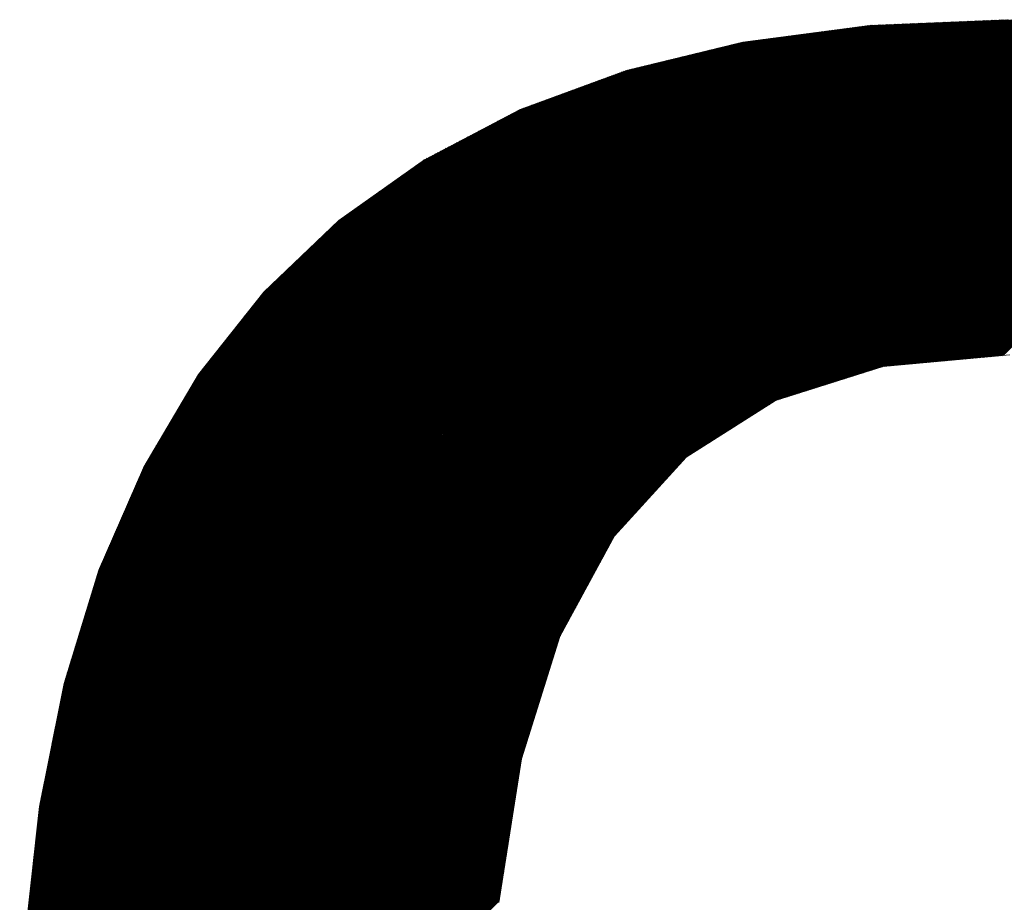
# Model space of a CAD drawing. Header units: millimetres. Extents: x 4 to 415, y -8563 to 292.
# Tile 193 of 256: x 262.55 to 265, y 14.36 to 16.55. Entities that reach past the tile are written whole.
import ezdxf

# ---------------------------------------------------------------- set-up
doc = ezdxf.new("R2010")
doc.units = ezdxf.units.MM
doc.layers.add('256', color=7, linetype='Continuous')

# ---------------------------------------------------------------- blocks, each defined once
blk = doc.blocks.new('HATCH15')
at = {"color": 5, "lineweight": 13}
for p, q in [((262.554638, 13.911206), (265.187984, 16.544552)), ((262.554664, 13.90802), (265.191067, 16.544423)), ((262.554753, 13.914532), (265.184902, 16.54468)), ((262.554785, 13.90493), (265.194149, 16.544294)), ((262.554868, 13.917857), (265.181819, 16.544809)), ((262.554906, 13.90184), (265.197231, 16.544165)), ((262.554982, 13.921183), (265.178737, 16.544938)), ((262.555027, 13.89875), (265.200314, 16.544037)), ((262.555097, 13.924509), (265.175654, 16.545066)), ((262.555148, 13.89566), (265.203396, 16.543908)), ((262.555211, 13.927835), (265.172572, 16.545195)), ((262.555269, 13.89257), (265.206479, 16.543779)), ((262.555326, 13.93116), (265.16949, 16.545324)), ((262.55539, 13.889479), (265.209561, 16.543651)), ((262.555441, 13.934486), (265.166407, 16.545453)), ((262.555511, 13.886389), (265.212644, 16.543522)), ((262.555555, 13.937812), (265.163325, 16.545581)), ((262.555632, 13.883299), (265.215726, 16.543393)), ((262.55567, 13.941138), (265.160242, 16.54571)), ((262.555753, 13.880209), (265.218808, 16.543264)), ((262.555785, 13.944464), (265.15716, 16.545839)), ((262.555874, 13.877119), (265.221891, 16.543136)), ((262.555899, 13.947789), (265.154077, 16.545967)), ((262.555995, 13.874029), (265.224973, 16.543007)), ((262.556014, 13.951115), (265.150995, 16.546096)), ((262.556116, 13.870938), (265.228056, 16.542878)), ((262.556129, 13.954441), (265.147912, 16.546225)), ((262.556237, 13.867848), (265.231138, 16.54275)), ((262.556243, 13.957767), (265.14483, 16.546353)), ((262.556358, 13.961092), (265.141748, 16.546482)), ((262.556358, 13.864758), (265.234221, 16.542621)), ((262.556472, 13.964418), (265.138665, 16.546611)), ((262.556479, 13.861668), (265.237303, 16.542492)), ((262.556587, 13.967744), (265.135583, 16.54674)), ((262.5566, 13.858578), (265.240386, 16.542364)), ((262.556702, 13.97107), (265.1325, 16.546868)), ((262.556721, 13.855488), (265.243468, 16.542235)), ((262.556816, 13.974396), (265.129418, 16.546997)), ((262.556842, 13.852398), (265.24655, 16.542106)), ((262.556931, 13.977721), (265.126335, 16.547126)), ((262.556963, 13.849307), (265.249633, 16.541977)), ((262.557046, 13.981047), (265.123253, 16.547254)), ((262.557084, 13.846217), (265.252715, 16.541849)), ((262.55716, 13.984373), (265.120171, 16.547383)), ((262.557205, 13.843127), (265.255798, 16.54172)), ((262.557275, 13.987699), (265.117088, 16.547512)), ((262.557326, 13.840037), (265.25888, 16.541591)), ((262.55739, 13.991024), (265.114006, 16.547641)), ((262.557447, 13.836947), (265.261963, 16.541463)), ((262.557504, 13.99435), (265.110923, 16.547769)), ((262.557568, 13.833857), (265.265045, 16.541334)), ((262.557619, 13.997676), (265.107841, 16.547898)), ((262.557689, 13.830766), (265.268127, 16.541205)), ((262.557733, 14.001002), (265.104758, 16.548027)), ((262.55781, 13.827676), (265.27121, 16.541076)), ((262.557848, 14.004327), (265.101676, 16.548155)), ((262.557931, 13.824586), (265.274292, 16.540948)), ((262.557963, 14.007653), (265.098593, 16.548284)), ((262.558052, 13.821496), (265.277375, 16.540819)), ((262.558077, 14.010979), (265.095511, 16.548413)), ((262.558173, 13.818406), (265.280457, 16.54069)), ((262.558192, 14.014305), (265.092429, 16.548542)), ((262.558294, 13.815316), (265.28354, 16.540562)), ((262.558307, 14.017631), (265.089346, 16.54867)), ((262.558421, 14.020956), (265.086264, 16.548799)), ((262.558536, 14.024282), (265.083181, 16.548928)), ((262.55865, 14.027608), (265.080099, 16.549056)), ((262.558765, 14.030934), (265.077016, 16.549185)), ((262.55888, 14.034259), (265.073934, 16.549314)), ((262.558994, 14.037585), (265.070852, 16.549442)), ((262.559109, 14.040911), (265.067769, 16.549571)), ((262.559224, 14.044237), (265.064687, 16.5497)), ((262.559338, 14.047563), (265.061604, 16.549829)), ((262.559453, 14.050888), (265.058522, 16.549957)), ((262.559568, 14.054214), (265.055439, 16.550086)), ((262.559682, 14.05754), (265.052357, 16.550215)), ((262.559797, 14.060866), (265.049275, 16.550343)), ((262.559911, 14.064191), (265.046192, 16.550472)), ((262.560026, 14.067517), (265.04311, 16.550601)), ((262.560141, 14.070843), (265.040027, 16.55073)), ((262.560255, 14.074169), (265.036945, 16.550858)), ((262.56037, 14.077495), (265.033862, 16.550987)), ((262.560485, 14.08082), (265.03078, 16.551116)), ((262.560599, 14.084146), (265.027697, 16.551244)), ((262.560714, 14.087472), (265.024615, 16.551373)), ((262.560828, 14.090798), (265.021533, 16.551502)), ((262.560943, 14.094123), (265.01845, 16.551631)), ((262.561058, 14.097449), (265.015368, 16.551759)), ((262.561172, 14.100775), (265.012285, 16.551888)), ((262.561287, 14.104101), (265.009203, 16.552017)), ((262.561402, 14.107427), (265.00601, 16.552035)), ((262.561516, 14.110752), (265.00266, 16.551896)), ((262.561631, 14.114078), (264.999311, 16.551758)), ((262.561746, 14.117404), (264.995962, 16.55162)), ((262.56186, 14.12073), (264.992612, 16.551482)), ((262.561975, 14.124055), (264.989263, 16.551344)), ((262.562089, 14.127381), (264.985914, 16.551205)), ((262.562204, 14.130707), (264.982564, 16.551067)), ((262.562319, 14.134033), (264.979215, 16.550929)), ((262.562433, 14.137359), (264.975866, 16.550791)), ((262.562548, 14.140684), (264.972516, 16.550653)), ((262.562663, 14.14401), (264.969167, 16.550514)), ((262.562777, 14.147336), (264.965817, 16.550376)), ((262.562892, 14.150662), (264.962468, 16.550238)), ((262.563007, 14.153987), (264.959119, 16.5501)), ((262.563121, 14.157313), (264.955769, 16.549961)), ((262.563236, 14.160639), (264.95242, 16.549823)), ((262.56335, 14.163965), (264.949071, 16.549685)), ((262.563465, 14.167291), (264.945721, 16.549547)), ((262.56358, 14.170616), (264.942372, 16.549409)), ((262.563694, 14.173942), (264.939023, 16.54927)), ((262.563809, 14.177268), (264.935673, 16.549132)), ((262.563924, 14.180594), (264.932324, 16.548994)), ((262.564038, 14.183919), (264.928974, 16.548856)), ((262.564153, 14.187245), (264.925625, 16.548717)), ((262.564267, 14.190571), (264.922276, 16.548579)), ((262.564382, 14.193897), (264.918926, 16.548441)), ((262.564497, 14.197223), (264.915577, 16.548303)), ((262.564611, 14.200548), (264.912228, 16.548165)), ((262.564726, 14.203874), (264.908878, 16.548026)), ((262.564841, 14.2072), (264.905529, 16.547888)), ((262.564955, 14.210526), (264.90218, 16.54775)), ((262.56507, 14.213851), (264.89883, 16.547612)), ((262.565185, 14.217177), (264.895481, 16.547473)), ((262.565299, 14.220503), (264.892131, 16.547335)), ((262.565414, 14.223829), (264.888782, 16.547197)), ((262.565528, 14.227155), (264.885433, 16.547059)), ((262.565643, 14.23048), (264.882083, 16.546921)), ((262.565758, 14.233806), (264.878734, 16.546782)), ((262.565872, 14.237132), (264.875385, 16.546644)), ((262.565987, 14.240458), (264.872035, 16.546506)), ((262.566102, 14.243783), (264.868686, 16.546368)), ((262.566216, 14.247109), (264.865336, 16.546229)), ((262.566331, 14.250435), (264.861987, 16.546091)), ((262.566446, 14.253761), (264.858638, 16.545953)), ((262.56656, 14.257087), (264.855288, 16.545815)), ((262.566675, 14.260412), (264.851939, 16.545677)), ((262.566789, 14.263738), (264.84859, 16.545538)), ((262.567024, 14.267184), (264.84524, 16.5454)), ((262.567425, 14.270796), (264.841891, 16.545262)), ((262.567826, 14.274409), (264.838542, 16.545124)), ((262.568228, 14.278021), (264.835192, 16.544985)), ((262.568629, 14.281633), (264.831843, 16.544847)), ((262.56903, 14.285245), (264.828493, 16.544709)), ((262.569431, 14.288858), (264.825144, 16.544571)), ((262.569832, 14.29247), (264.821795, 16.544433)), ((262.570233, 14.296082), (264.818445, 16.544294)), ((262.570635, 14.299695), (264.815096, 16.544156)), ((262.571036, 14.303307), (264.811747, 16.544018)), ((262.571437, 14.306919), (264.808397, 16.54388)), ((262.571838, 14.310532), (264.805048, 16.543741)), ((262.572239, 14.314144), (264.801699, 16.543603)), ((262.57264, 14.317756), (264.798349, 16.543465)), ((262.573042, 14.321368), (264.795, 16.543327)), ((262.573443, 14.324981), (264.79165, 16.543189)), ((262.573844, 14.328593), (264.788301, 16.54305)), ((262.574245, 14.332205), (264.784952, 16.542912)), ((262.574646, 14.335818), (264.781602, 16.542774)), ((262.575047, 14.33943), (264.778253, 16.542636)), ((262.575448, 14.343042), (264.774904, 16.542497)), ((262.57585, 14.346655), (264.771554, 16.542359)), ((262.576251, 14.350267), (264.768205, 16.542221)), ((262.576652, 14.353879), (264.764856, 16.542083)), ((262.577053, 14.357492), (264.761506, 16.541945)), ((262.577454, 14.361104), (264.758157, 16.541806)), ((262.577855, 14.364716), (264.754807, 16.541668)), ((262.578257, 14.368328), (264.751458, 16.54153)), ((262.578658, 14.371941), (264.748109, 16.541392)), ((262.579059, 14.375553), (264.744759, 16.541254)), ((262.57946, 14.379165), (264.74141, 16.541115)), ((262.579861, 14.382778), (264.738061, 16.540977)), ((262.580262, 14.38639), (264.734711, 16.540839)), ((262.580664, 14.390002), (264.731362, 16.540701)), ((262.581065, 14.393615), (264.728013, 16.540562)), ((262.581466, 14.397227), (264.724663, 16.540424)), ((262.581867, 14.400839), (264.721314, 16.540286)), ((262.582268, 14.404451), (264.717964, 16.540148)), ((262.582669, 14.408064), (264.714615, 16.54001)), ((262.583071, 14.411676), (264.711266, 16.539871)), ((262.583472, 14.415288), (264.707916, 16.539733)), ((262.583873, 14.418901), (264.704567, 16.539595)), ((262.584274, 14.422513), (264.701218, 16.539457)), ((262.584675, 14.426125), (264.697868, 16.539318)), ((262.585076, 14.429738), (264.694519, 16.53918)), ((262.585477, 14.43335), (264.69117, 16.539042)), ((262.585879, 14.436962), (264.68782, 16.538904)), ((262.58628, 14.440575), (264.684471, 16.538766)), ((262.586681, 14.444187), (264.681121, 16.538627)), ((262.587082, 14.447799), (264.677772, 16.538489)), ((262.587483, 14.451411), (264.674423, 16.538351)), ((262.587884, 14.455024), (264.671073, 16.538213)), ((262.588286, 14.458636), (264.667724, 16.538074)), ((262.588687, 14.462248), (264.6642, 16.537761)), ((262.589088, 14.465861), (264.660493, 16.537266)), ((262.589489, 14.469473), (264.656787, 16.536771)), ((262.58989, 14.473085), (264.653081, 16.536276)), ((262.590291, 14.476698), (264.649374, 16.53578)), ((262.590693, 14.48031), (264.645668, 16.535285)), ((262.591094, 14.483922), (264.641961, 16.53479)), ((262.591495, 14.487534), (264.638255, 16.534295)), ((262.591896, 14.491147), (264.634549, 16.533799)), ((262.592297, 14.494759), (264.630842, 16.533304)), ((262.592698, 14.498371), (264.627136, 16.532809)), ((262.5931, 14.501984), (264.62343, 16.532314)), ((262.593501, 14.505596), (264.619723, 16.531819)), ((262.593902, 14.509208), (264.616017, 16.531323)), ((262.594303, 14.512821), (264.612311, 16.530828)), ((262.594704, 14.516433), (264.608604, 16.530333)), ((264.214932, 15.468743), (265.286622, 16.540433)), ((264.223693, 15.474292), (265.289704, 16.540304)), ((264.232454, 15.479842), (265.292787, 16.540175)), ((264.241214, 15.485392), (265.295869, 16.540047)), ((264.249975, 15.490941), (265.298952, 16.539918)), ((264.258736, 15.496491), (265.302034, 16.539789)), ((264.267497, 15.502041), (265.305117, 16.539661)), ((264.276257, 15.50759), (265.308199, 16.539532)), ((264.285018, 15.51314), (265.311282, 16.539403)), ((264.293779, 15.51869), (265.314364, 16.539275)), ((264.30254, 15.524239), (265.317446, 16.539146)), ((264.311301, 15.529789), (265.320529, 16.539017)), ((264.320061, 15.535338), (265.323611, 16.538888)), ((264.328822, 15.540888), (265.326694, 16.53876)), ((264.337583, 15.546438), (265.329776, 16.538631)), ((264.346344, 15.551987), (265.332859, 16.538502)), ((264.355104, 15.557537), (265.335941, 16.538374)), ((264.363865, 15.563087), (265.339023, 16.538245)), ((264.372626, 15.568636), (265.342106, 16.538116)), ((264.381387, 15.574186), (265.345188, 16.537987)), ((264.390148, 15.579736), (265.348271, 16.537859)), ((264.398908, 15.585285), (265.351148, 16.537525)), ((264.407669, 15.590835), (265.353977, 16.537142)), ((264.41643, 15.596384), (265.356805, 16.53676)), ((264.425191, 15.601934), (265.359634, 16.536377)), ((264.432888, 15.60642), (265.362463, 16.535995)), ((264.437592, 15.607913), (265.365291, 16.535612)), ((264.442295, 15.609405), (265.36812, 16.53523)), ((264.446999, 15.610898), (265.370948, 16.534847)), ((264.451702, 15.61239), (265.373777, 16.534465)), ((264.456406, 15.613883), (265.376605, 16.534082)), ((264.46111, 15.615375), (265.379434, 16.533699)), ((264.465813, 15.616867), (265.382263, 16.533317)), ((264.470517, 15.61836), (265.385091, 16.532934)), ((264.47522, 15.619852), (265.38792, 16.532552)), ((264.479924, 15.621345), (265.390748, 16.532169)), ((264.484628, 15.622837), (265.393577, 16.531787)), ((264.489331, 15.62433), (265.396406, 16.531404)), ((264.494035, 15.625822), (265.399234, 16.531022)), ((264.498738, 15.627315), (265.402063, 16.530639)), ((262.595105, 14.520045), (264.604898, 16.529838)), ((262.595506, 14.523658), (264.601192, 16.529343)), ((262.595908, 14.52727), (264.597485, 16.528847)), ((262.596309, 14.530882), (264.593779, 16.528352)), ((262.59671, 14.534494), (264.590072, 16.527857)), ((262.597111, 14.538107), (264.586366, 16.527362)), ((262.597512, 14.541719), (264.58266, 16.526866)), ((262.597913, 14.545331), (264.578953, 16.526371)), ((262.598315, 14.548944), (264.575247, 16.525876)), ((262.598716, 14.552556), (264.571541, 16.525381)), ((262.599117, 14.556168), (264.567834, 16.524886)), ((262.599518, 14.559781), (264.564128, 16.52439)), ((262.599919, 14.563393), (264.560422, 16.523895)), ((262.60032, 14.567005), (264.556715, 16.5234)), ((262.600722, 14.570617), (264.553009, 16.522905)), ((262.601123, 14.57423), (264.549302, 16.52241)), ((262.601524, 14.577842), (264.545596, 16.521914)), ((262.601925, 14.581454), (264.54189, 16.521419)), ((262.602326, 14.585067), (264.538183, 16.520924)), ((262.602727, 14.588679), (264.534477, 16.520429)), ((262.603129, 14.592291), (264.530771, 16.519933)), ((262.60353, 14.595904), (264.527064, 16.519438)), ((262.604219, 14.599804), (264.523358, 16.518943)), ((262.605025, 14.603822), (264.519652, 16.518448)), ((262.605832, 14.607839), (264.515945, 16.517953)), ((262.606639, 14.611857), (264.512239, 16.517457)), ((262.607445, 14.615875), (264.508533, 16.516962)), ((262.608252, 14.619893), (264.504826, 16.516467)), ((262.609059, 14.623911), (264.50112, 16.515972)), ((262.609866, 14.627929), (264.497413, 16.515477)), ((262.610672, 14.631946), (264.493707, 16.514981)), ((262.611479, 14.635964), (264.490001, 16.514486)), ((262.612286, 14.639982), (264.486294, 16.513991)), ((262.613092, 14.644), (264.482588, 16.513496)), ((262.613899, 14.648018), (264.478882, 16.513)), ((262.614706, 14.652036), (264.475175, 16.512505)), ((262.615512, 14.656053), (264.471469, 16.51201)), ((262.616319, 14.660071), (264.467763, 16.511515)), ((262.617126, 14.664089), (264.464056, 16.51102)), ((262.617932, 14.668107), (264.46035, 16.510524)), ((262.618739, 14.672125), (264.456644, 16.510029)), ((262.619546, 14.676142), (264.452937, 16.509534)), ((262.620352, 14.68016), (264.449231, 16.509039)), ((262.621159, 14.684178), (264.445524, 16.508544)), ((262.621966, 14.688196), (264.441818, 16.508048)), ((262.622772, 14.692214), (264.438112, 16.507553)), ((262.623579, 14.696232), (264.434405, 16.507058)), ((262.624386, 14.700249), (264.430699, 16.506563)), ((262.625192, 14.704267), (264.426993, 16.506067)), ((264.503442, 15.628807), (265.404891, 16.530256)), ((264.508146, 15.6303), (265.40772, 16.529874)), ((264.512849, 15.631792), (265.410549, 16.529491)), ((264.517553, 15.633284), (265.413377, 16.529109)), ((264.522256, 15.634777), (265.416206, 16.528726)), ((264.52696, 15.636269), (265.419034, 16.528344)), ((264.531664, 15.637762), (265.421863, 16.527961)), ((264.536367, 15.639254), (265.424692, 16.527579)), ((264.541071, 15.640747), (265.42752, 16.527196)), ((264.545774, 15.642239), (265.430349, 16.526814)), ((264.550478, 15.643732), (265.433177, 16.526431)), ((264.555182, 15.645224), (265.436006, 16.526048)), ((264.559885, 15.646717), (265.438835, 16.525666)), ((264.564589, 15.648209), (265.441663, 16.525283)), ((264.569292, 15.649701), (265.444492, 16.524901)), ((264.573996, 15.651194), (265.44732, 16.524518)), ((264.5787, 15.652686), (265.450149, 16.524136)), ((264.583403, 15.654179), (265.452977, 16.523753)), ((264.588107, 15.655671), (265.455806, 16.523371)), ((264.59281, 15.657164), (265.458635, 16.522988)), ((264.597514, 15.658656), (265.461463, 16.522605)), ((264.602218, 15.660149), (265.464292, 16.522223)), ((264.606921, 15.661641), (265.46712, 16.52184)), ((264.611625, 15.663134), (265.469949, 16.521458)), ((264.616328, 15.664626), (265.472778, 16.521075)), ((264.621032, 15.666118), (265.475606, 16.520693)), ((264.625736, 15.667611), (265.478435, 16.52031)), ((264.630439, 15.669103), (265.481263, 16.519928)), ((264.635143, 15.670596), (265.484092, 16.519545)), ((264.639846, 15.672088), (265.486921, 16.519163)), ((264.64455, 15.673581), (265.489749, 16.51878)), ((264.649254, 15.675073), (265.492578, 16.518397)), ((264.653957, 15.676566), (265.495406, 16.518015)), ((264.658661, 15.678058), (265.498235, 16.517632)), ((264.663364, 15.679551), (265.501064, 16.51725)), ((264.668068, 15.681043), (265.503892, 16.516867)), ((264.672772, 15.682536), (265.506721, 16.516485)), ((264.677475, 15.684028), (265.509549, 16.516102)), ((264.682179, 15.68552), (265.512378, 16.51572)), ((264.686882, 15.687013), (265.515207, 16.515337)), ((264.691586, 15.688505), (265.518035, 16.514954)), ((264.69629, 15.689998), (265.520864, 16.514572)), ((264.700493, 15.69099), (265.523692, 16.514189)), ((264.704024, 15.69131), (265.526521, 16.513807)), ((264.707554, 15.691629), (265.52935, 16.513424)), ((264.711085, 15.691948), (265.532178, 16.513042)), ((264.714615, 15.692268), (265.535007, 16.512659)), ((264.718146, 15.692587), (265.537835, 16.512277)), ((264.721676, 15.692907), (265.540664, 16.511894)), ((264.725207, 15.693226), (265.543492, 16.511512)), ((264.728737, 15.693545), (265.546321, 16.511129)), ((264.732268, 15.693865), (265.54915, 16.510746)), ((264.735799, 15.694184), (265.551978, 16.510364)), ((264.739329, 15.694504), (265.554807, 16.509981)), ((264.74286, 15.694823), (265.557635, 16.509599)), ((264.74639, 15.695142), (265.560464, 16.509216)), ((264.749921, 15.695462), (265.563293, 16.508834)), ((264.753451, 15.695781), (265.566121, 16.508451)), ((264.756982, 15.696101), (265.56895, 16.508069)), ((264.760512, 15.69642), (265.571778, 16.507686)), ((264.764043, 15.696739), (265.574607, 16.507303)), ((264.767573, 15.697059), (265.577436, 16.506921)), ((264.771104, 15.697378), (265.580264, 16.506538)), ((264.774635, 15.697698), (265.583093, 16.506156)), ((262.625999, 14.708285), (264.423286, 16.505572)), ((262.626806, 14.712303), (264.41958, 16.505077)), ((262.627612, 14.716321), (264.415874, 16.504582)), ((262.628419, 14.720339), (264.412167, 16.504087)), ((262.629226, 14.724356), (264.408461, 16.503591)), ((262.630033, 14.728374), (264.404755, 16.503096)), ((262.630839, 14.732392), (264.401048, 16.502601)), ((262.631646, 14.73641), (264.397342, 16.502106)), ((262.632453, 14.740428), (264.393635, 16.501611)), ((262.633259, 14.744445), (264.389929, 16.501115)), ((262.634066, 14.748463), (264.386223, 16.50062)), ((262.634873, 14.752481), (264.382516, 16.500125)), ((262.635679, 14.756499), (264.37881, 16.49963)), ((262.636486, 14.760517), (264.375104, 16.499134)), ((262.637293, 14.764535), (264.371397, 16.498639)), ((262.638099, 14.768552), (264.367691, 16.498144)), ((262.638906, 14.77257), (264.363985, 16.497649)), ((262.639713, 14.776588), (264.360278, 16.497154)), ((262.640519, 14.780606), (264.356572, 16.496658)), ((262.641326, 14.784624), (264.352865, 16.496163)), ((262.642133, 14.788642), (264.348947, 16.495456)), ((262.642939, 14.792659), (264.344715, 16.494435)), ((262.643746, 14.796677), (264.340482, 16.493413)), ((262.644553, 14.800695), (264.336249, 16.492391)), ((262.645359, 14.804713), (264.332016, 16.491369)), ((262.646166, 14.808731), (264.327783, 16.490348)), ((262.646973, 14.812748), (264.32355, 16.489326)), ((262.647779, 14.816766), (264.319317, 16.488304)), ((262.648586, 14.820784), (264.315084, 16.487282)), ((262.649393, 14.824802), (264.310851, 16.486261)), ((262.6502, 14.82882), (264.306619, 16.485239)), ((262.651006, 14.832838), (264.302386, 16.484217)), ((262.651813, 14.836855), (264.298153, 16.483195)), ((262.65262, 14.840873), (264.29392, 16.482174)), ((264.778165, 15.698017), (265.585921, 16.505773)), ((264.781696, 15.698336), (265.58875, 16.505391)), ((264.785226, 15.698656), (265.591579, 16.505008)), ((264.788757, 15.698975), (265.594407, 16.504626)), ((264.792287, 15.699295), (265.597236, 16.504243)), ((264.795818, 15.699614), (265.600064, 16.50386)), ((264.799348, 15.699933), (265.602893, 16.503478)), ((264.802879, 15.700253), (265.605722, 16.503095)), ((264.806409, 15.700572), (265.60855, 16.502713)), ((264.80994, 15.700892), (265.611379, 16.50233)), ((264.813471, 15.701211), (265.614207, 16.501948)), ((264.817001, 15.70153), (265.617036, 16.501565)), ((264.820532, 15.70185), (265.619864, 16.501183)), ((264.824062, 15.702169), (265.622693, 16.5008)), ((264.827593, 15.702489), (265.625522, 16.500418)), ((264.831123, 15.702808), (265.62835, 16.500035)), ((264.834654, 15.703127), (265.631179, 16.499652)), ((264.838184, 15.703447), (265.634007, 16.49927)), ((264.841715, 15.703766), (265.636836, 16.498887)), ((264.845245, 15.704086), (265.639665, 16.498505)), ((264.848776, 15.704405), (265.642493, 16.498122)), ((264.852307, 15.704724), (265.645322, 16.49774)), ((264.855837, 15.705044), (265.64815, 16.497357)), ((264.859368, 15.705363), (265.650979, 16.496975)), ((264.862898, 15.705683), (265.653808, 16.496592)), ((264.866429, 15.706002), (265.656636, 16.496209)), ((264.869959, 15.706321), (265.659465, 16.495827)), ((264.87349, 15.706641), (265.662293, 16.495444)), ((264.87702, 15.70696), (265.66504, 16.49498)), ((264.880551, 15.70728), (265.667621, 16.494349)), ((264.884081, 15.707599), (265.670201, 16.493719)), ((264.887612, 15.707918), (265.672782, 16.493088)), ((264.891143, 15.708238), (265.675362, 16.492457)), ((264.894673, 15.708557), (265.677943, 16.491827)), ((264.898204, 15.708877), (265.680523, 16.491196)), ((264.901734, 15.709196), (265.683104, 16.490565)), ((264.905265, 15.709515), (265.685684, 16.489935)), ((264.908795, 15.709835), (265.688265, 16.489304)), ((264.912326, 15.710154), (265.690845, 16.488673)), ((264.915856, 15.710474), (265.693426, 16.488043)), ((264.919387, 15.710793), (265.696006, 16.487412)), ((264.922917, 15.711112), (265.698587, 16.486782)), ((264.926448, 15.711432), (265.701167, 16.486151)), ((264.929979, 15.711751), (265.703748, 16.48552)), ((264.933509, 15.712071), (265.706328, 16.48489)), ((264.93704, 15.71239), (265.708909, 16.484259)), ((264.94057, 15.712709), (265.711489, 16.483628)), ((264.944101, 15.713029), (265.71407, 16.482998)), ((264.947631, 15.713348), (265.71665, 16.482367)), ((264.951162, 15.713668), (265.719231, 16.481736)), ((262.653426, 14.844891), (264.289687, 16.481152)), ((262.654233, 14.848909), (264.285454, 16.48013)), ((262.65504, 14.852927), (264.281221, 16.479108)), ((262.655846, 14.856945), (264.276988, 16.478087)), ((262.656653, 14.860962), (264.272755, 16.477065)), ((262.65746, 14.86498), (264.268522, 16.476043)), ((262.658266, 14.868998), (264.26429, 16.475021)), ((262.659073, 14.873016), (264.260057, 16.474)), ((262.65988, 14.877034), (264.255824, 16.472978)), ((262.660686, 14.881051), (264.251591, 16.471956)), ((262.661493, 14.885069), (264.247358, 16.470934)), ((262.6623, 14.889087), (264.243125, 16.469913)), ((262.663106, 14.893105), (264.238892, 16.468891)), ((262.663913, 14.897123), (264.234659, 16.467869)), ((262.66472, 14.901141), (264.230426, 16.466847)), ((262.665794, 14.905426), (264.226194, 16.465826)), ((262.667215, 14.910058), (264.221961, 16.464804)), ((262.668636, 14.914691), (264.217728, 16.463782)), ((262.670058, 14.919323), (264.213495, 16.46276)), ((262.671479, 14.923955), (264.209262, 16.461739)), ((262.6729, 14.928587), (264.205029, 16.460717)), ((262.674321, 14.93322), (264.200796, 16.459695)), ((262.675742, 14.937852), (264.196563, 16.458673)), ((262.677163, 14.942484), (264.19233, 16.457652)), ((264.954692, 15.713987), (265.721811, 16.481106)), ((264.958223, 15.714306), (265.724392, 16.480475)), ((264.961753, 15.714626), (265.726972, 16.479844)), ((264.965284, 15.714945), (265.729552, 16.479214)), ((264.968815, 15.715265), (265.732133, 16.478583)), ((264.972345, 15.715584), (265.734713, 16.477952)), ((264.975876, 15.715903), (265.737294, 16.477322)), ((264.979406, 15.716223), (265.739874, 16.476691)), ((264.982937, 15.716542), (265.742455, 16.476061)), ((264.986467, 15.716862), (265.745035, 16.47543)), ((264.989998, 15.717181), (265.747616, 16.474799)), ((264.993528, 15.7175), (265.750196, 16.474169)), ((264.997059, 15.71782), (265.752777, 16.473538)), ((262.678584, 14.947117), (264.188097, 16.45663)), ((262.680005, 14.951749), (264.183865, 16.455608)), ((262.681427, 14.956381), (264.179632, 16.454586)), ((262.682848, 14.961013), (264.175399, 16.453564)), ((262.684269, 14.965646), (264.171166, 16.452543)), ((262.68569, 14.970278), (264.166933, 16.451521)), ((262.687111, 14.97491), (264.1627, 16.450499)), ((262.688532, 14.979542), (264.158467, 16.449477)), ((262.689953, 14.984175), (264.154234, 16.448456)), ((262.691374, 14.988807), (264.150001, 16.447434)), ((262.692796, 14.993439), (264.145769, 16.446412)), ((262.694217, 14.998072), (264.141536, 16.44539)), ((262.695638, 15.002704), (264.137303, 16.444369)), ((262.697059, 15.007336), (264.13307, 16.443347)), ((262.69848, 15.011968), (264.128837, 16.442325)), ((262.699901, 15.016601), (264.124604, 16.441303)), ((262.701322, 15.021233), (264.120371, 16.440282)), ((262.702743, 15.025865), (264.116138, 16.43926)), ((262.704165, 15.030497), (264.111905, 16.438238)), ((262.705586, 15.03513), (264.107672, 16.437216)), ((262.707007, 15.039762), (264.10344, 16.436195)), ((262.708428, 15.044394), (264.099207, 16.435173)), ((262.709849, 15.049027), (264.094974, 16.434151)), ((262.71127, 15.053659), (264.090741, 16.433129)), ((262.712691, 15.058291), (264.086508, 16.432108)), ((262.714113, 15.062923), (264.082275, 16.431086)), ((262.715534, 15.067556), (264.078042, 16.430064)), ((262.716955, 15.072188), (264.073809, 16.429042)), ((262.718376, 15.07682), (264.069576, 16.428021)), ((262.719797, 15.081452), (264.065344, 16.426999)), ((262.721218, 15.086085), (264.061074, 16.425941)), ((262.722639, 15.090717), (264.055984, 16.424062)), ((262.72406, 15.095349), (264.050894, 16.422183)), ((262.725482, 15.099982), (264.045804, 16.420304)), ((262.726903, 15.104614), (264.040714, 16.418425)), ((262.728324, 15.109246), (264.035624, 16.416546)), ((262.729745, 15.113878), (264.030534, 16.414667)), ((262.731166, 15.118511), (264.025444, 16.412789)), ((262.732587, 15.123143), (264.020354, 16.41091)), ((262.734008, 15.127775), (264.015264, 16.409031)), ((262.735429, 15.132407), (264.010174, 16.407152)), ((262.736851, 15.13704), (264.005084, 16.405273)), ((262.738272, 15.141672), (263.999994, 16.403394)), ((262.739693, 15.146304), (263.994904, 16.401516)), ((262.741114, 15.150937), (263.989814, 16.399637)), ((262.742535, 15.155569), (263.984724, 16.397758)), ((262.743956, 15.160201), (263.979634, 16.395879)), ((262.745377, 15.164833), (263.974544, 16.394)), ((262.746798, 15.169466), (263.969454, 16.392121)), ((262.74822, 15.174098), (263.964364, 16.390243)), ((262.749641, 15.17873), (263.959274, 16.388364)), ((262.751062, 15.183362), (263.954184, 16.386485)), ((262.75322, 15.188732), (263.949094, 16.384606)), ((262.755693, 15.194415), (263.944004, 16.382727)), ((262.758165, 15.200099), (263.938914, 16.380848)), ((262.760637, 15.205782), (263.933824, 16.378969)), ((262.763109, 15.211466), (263.928734, 16.377091)), ((262.765581, 15.217149), (263.923644, 16.375212)), ((262.768054, 15.222832), (263.918554, 16.373333)), ((262.770526, 15.228516), (263.913464, 16.371454)), ((262.772998, 15.234199), (263.908374, 16.369575)), ((262.77547, 15.239882), (263.903284, 16.367696)), ((262.777943, 15.245566), (263.898194, 16.365818)), ((262.780415, 15.251249), (263.893104, 16.363939)), ((262.782887, 15.256932), (263.888014, 16.36206)), ((262.785359, 15.262616), (263.882924, 16.360181)), ((262.787831, 15.268299), (263.877834, 16.358302)), ((262.790304, 15.273982), (263.872744, 16.356423)), ((262.792776, 15.279666), (263.867655, 16.354545)), ((262.795248, 15.285349), (263.862565, 16.352666)), ((262.79772, 15.291033), (263.857475, 16.350787)), ((262.800192, 15.296716), (263.852385, 16.348908)), ((262.802665, 15.302399), (263.847295, 16.347029)), ((262.805137, 15.308083), (263.842205, 16.34515)), ((262.807609, 15.313766), (263.837115, 16.343271)), ((262.810081, 15.319449), (263.832025, 16.341393)), ((262.812554, 15.325133), (263.826935, 16.339514)), ((262.815026, 15.330816), (263.821845, 16.337635)), ((262.817498, 15.336499), (263.816755, 16.335756)), ((262.81997, 15.342183), (263.811665, 16.333877)), ((262.822442, 15.347866), (263.806575, 16.331998)), ((262.824915, 15.35355), (263.801485, 16.33012)), ((262.827387, 15.359233), (263.795975, 16.327821)), ((262.829859, 15.364916), (263.789237, 16.324295)), ((262.832331, 15.3706), (263.7825, 16.320769)), ((262.834803, 15.376283), (263.775763, 16.317243)), ((262.837276, 15.381966), (263.769026, 16.313717)), ((262.839748, 15.38765), (263.762289, 16.310191)), ((262.84222, 15.393333), (263.755552, 16.306665)), ((262.844692, 15.399016), (263.748814, 16.303138)), ((262.847165, 15.4047), (263.742077, 16.299612)), ((262.849637, 15.410383), (263.73534, 16.296086)), ((262.852109, 15.416066), (263.728603, 16.29256)), ((262.854581, 15.42175), (263.721866, 16.289034)), ((262.857053, 15.427433), (263.715129, 16.285508)), ((262.859526, 15.433117), (263.708391, 16.281982)), ((262.861998, 15.4388), (263.701654, 16.278456)), ((262.86596, 15.445973), (263.694917, 16.27493)), ((262.870624, 15.453848), (263.68818, 16.271404)), ((262.875288, 15.461724), (263.681443, 16.267878)), ((262.879953, 15.469599), (263.674706, 16.264352)), ((262.884617, 15.477475), (263.667968, 16.260826)), ((262.889281, 15.48535), (263.661231, 16.2573)), ((262.893945, 15.493225), (263.654494, 16.253774)), ((262.89861, 15.501101), (263.647757, 16.250248)), ((262.903274, 15.508976), (263.64102, 16.246722)), ((262.907938, 15.516852), (263.634283, 16.243196)), ((262.912602, 15.524727), (263.627546, 16.23967)), ((262.917267, 15.532603), (263.620808, 16.236144)), ((262.921931, 15.540478), (263.614071, 16.232618)), ((262.926595, 15.548353), (263.607334, 16.229092)), ((262.93126, 15.556229), (263.600597, 16.225566)), ((262.935924, 15.564104), (263.59386, 16.22204)), ((262.940588, 15.57198), (263.587123, 16.218514)), ((262.945252, 15.579855), (263.580385, 16.214988)), ((262.949917, 15.58773), (263.573648, 16.211462)), ((262.954581, 15.595606), (263.566911, 16.207936)), ((262.959245, 15.603481), (263.560174, 16.20441)), ((262.963909, 15.611357), (263.549235, 16.196682)), ((262.968574, 15.619232), (263.538055, 16.188713)), ((262.973238, 15.627108), (263.526875, 16.180745)), ((262.977902, 15.634983), (263.515696, 16.172776)), ((262.982567, 15.642858), (263.504516, 16.164808)), ((262.987231, 15.650734), (263.493336, 16.156839)), ((262.991895, 15.658609), (263.482157, 16.148871)), ((262.996559, 15.666485), (263.470977, 16.140902)), ((263.00459, 15.677726), (263.459797, 16.132933)), ((263.016754, 15.693101), (263.448617, 16.124965)), ((263.028917, 15.708476), (263.437438, 16.116996)), ((263.041081, 15.723851), (263.426258, 16.109028)), ((263.053245, 15.739226), (263.415078, 16.101059)), ((263.065408, 15.7546), (263.403899, 16.093091)), ((263.077572, 15.769975), (263.392719, 16.085122)), ((263.089736, 15.78535), (263.381539, 16.077154)), ((263.101899, 15.800725), (263.370359, 16.069185)), ((263.114063, 15.8161), (263.35918, 16.061216)), ((263.126227, 15.831474), (263.348, 16.053248)), ((263.13839, 15.846849), (263.283432, 15.991891)), ((263.150554, 15.862224), (263.216428, 15.928098)), ((262.558415, 13.812225), (264.19033, 15.444141)), ((262.558536, 13.809135), (264.157689, 15.408289)), ((262.558657, 13.806045), (264.125049, 15.372437)), ((262.558778, 13.802955), (264.092408, 15.336585)), ((262.558899, 13.799865), (264.059767, 15.300734)), ((262.55902, 13.796775), (264.031066, 15.268821)), ((262.559141, 13.793685), (264.027245, 15.261789)), ((262.559262, 13.790594), (264.023424, 15.254757)), ((262.559383, 13.787504), (264.019603, 15.247725)), ((262.559504, 13.784414), (264.015782, 15.240693)), ((262.559624, 13.781324), (264.011961, 15.233661)), ((262.559745, 13.778234), (264.00814, 15.226628)), ((262.559866, 13.775144), (264.004319, 15.219596)), ((262.559987, 13.772053), (264.000498, 15.212564)), ((262.560108, 13.768963), (263.996677, 15.205532)), ((262.560229, 13.765873), (263.992857, 15.1985)), ((262.56035, 13.762783), (263.989036, 15.191468)), ((262.560471, 13.759693), (263.985215, 15.184436)), ((262.560592, 13.756603), (263.981394, 15.177404)), ((262.560713, 13.753512), (263.977573, 15.170372)), ((262.560834, 13.750422), (263.973752, 15.16334)), ((262.560955, 13.747332), (263.969931, 15.156308)), ((262.561076, 13.744242), (263.96611, 15.149276)), ((262.561197, 13.741152), (263.962289, 15.142244)), ((262.561318, 13.738062), (263.958468, 15.135212)), ((262.561439, 13.734972), (263.954647, 15.128179)), ((262.56156, 13.731881), (263.950826, 15.121147)), ((262.561681, 13.728791), (263.947005, 15.114115)), ((262.561802, 13.725701), (263.943184, 15.107083)), ((262.561923, 13.722611), (263.939364, 15.100051)), ((262.562044, 13.719521), (263.935543, 15.093019)), ((262.562165, 13.716431), (263.931722, 15.085987)), ((262.562286, 13.71334), (263.927901, 15.078955)), ((262.562407, 13.71025), (263.92408, 15.071923)), ((262.562528, 13.70716), (263.920259, 15.064891)), ((262.562649, 13.70407), (263.916438, 15.057859)), ((262.56277, 13.70098), (263.912617, 15.050827)), ((262.562891, 13.69789), (263.908796, 15.043795)), ((262.563012, 13.694799), (263.904975, 15.036763)), ((262.563133, 13.691709), (263.901154, 15.02973)), ((262.563254, 13.688619), (263.897333, 15.022698)), ((262.563375, 13.685529), (263.894871, 15.017025)), ((262.563496, 13.682439), (263.893408, 15.012351)), ((262.563617, 13.679349), (263.891944, 15.007676)), ((262.563738, 13.676259), (263.890481, 15.003001)), ((262.563859, 13.673168), (263.889017, 14.998327)), ((262.56398, 13.670078), (263.887554, 14.993652)), ((262.564101, 13.666988), (263.88609, 14.988977)), ((262.564222, 13.663898), (263.884627, 14.984303)), ((262.564343, 13.660808), (263.883163, 14.979628)), ((262.564464, 13.657718), (263.8817, 14.974953)), ((262.564585, 13.654627), (263.880236, 14.970279)), ((262.564706, 13.651537), (263.878773, 14.965604)), ((262.564827, 13.648447), (263.877309, 14.960929)), ((262.564948, 13.645357), (263.875846, 14.956255)), ((262.565069, 13.642267), (263.874382, 14.95158)), ((262.56519, 13.639177), (263.872919, 14.946905)), ((262.565311, 13.636086), (263.871455, 14.942231)), ((262.565432, 13.632996), (263.869992, 14.937556)), ((262.565553, 13.629906), (263.868528, 14.932881)), ((262.565674, 13.626816), (263.867064, 14.928207)), ((262.565795, 13.623726), (263.865601, 14.923532)), ((262.565916, 13.620636), (263.864137, 14.918857)), ((262.566037, 13.617545), (263.862674, 14.914183)), ((262.566158, 13.614455), (263.86121, 14.909508)), ((262.566279, 13.611365), (263.859747, 14.904833)), ((262.5664, 13.608275), (263.858283, 14.900159)), ((262.566521, 13.605185), (263.85682, 14.895484)), ((262.566642, 13.602095), (263.855356, 14.890809)), ((262.566763, 13.599005), (263.853893, 14.886135)), ((262.567019, 13.59605), (263.852429, 14.88146)), ((262.567372, 13.593191), (263.850966, 14.876785)), ((262.567725, 13.590333), (263.849502, 14.872111)), ((262.568077, 13.587475), (263.848039, 14.867436)), ((262.56843, 13.584616), (263.846575, 14.862761)), ((262.568783, 13.581758), (263.845112, 14.858087)), ((262.569136, 13.5789), (263.843648, 14.853412)), ((262.569489, 13.576041), (263.842185, 14.848737)), ((262.569842, 13.573183), (263.840721, 14.844063)), ((262.570194, 13.570325), (263.839258, 14.839388)), ((262.570547, 13.567467), (263.837794, 14.834713)), ((262.5709, 13.564608), (263.836331, 14.830039)), ((262.571253, 13.56175), (263.834867, 14.825364)), ((262.571606, 13.558892), (263.833404, 14.820689)), ((262.571959, 13.556033), (263.83194, 14.816015)), ((262.572311, 13.553175), (263.830476, 14.81134)), ((262.572664, 13.550317), (263.829013, 14.806665)), ((262.573017, 13.547458), (263.827549, 14.801991)), ((262.57337, 13.5446), (263.826086, 14.797316)), ((262.573723, 13.541742), (263.824622, 14.792641)), ((262.574075, 13.538883), (263.823159, 14.787967)), ((262.574428, 13.536025), (263.821695, 14.783292)), ((262.574781, 13.533167), (263.820232, 14.778617)), ((262.575134, 13.530308), (263.818768, 14.773943)), ((262.575487, 13.52745), (263.817305, 14.769268)), ((262.57584, 13.524592), (263.815841, 14.764593)), ((262.576192, 13.521733), (263.814378, 14.759919)), ((262.576545, 13.518875), (263.812914, 14.755244)), ((262.576898, 13.516017), (263.811451, 14.750569)), ((262.577251, 13.513159), (263.809987, 14.745895)), ((262.577604, 13.5103), (263.808524, 14.74122)), ((262.577957, 13.507442), (263.80706, 14.736545)), ((262.578309, 13.504584), (263.805597, 14.731871)), ((262.578662, 13.501725), (263.804133, 14.727196)), ((262.579015, 13.498867), (263.80267, 14.722521)), ((262.579368, 13.496009), (263.801206, 14.717847)), ((262.579721, 13.49315), (263.800263, 14.713692)), ((262.580074, 13.490292), (263.799666, 14.709884)), ((262.580426, 13.487434), (263.799069, 14.706076)), ((262.580779, 13.484575), (263.798472, 14.702268)), ((262.581132, 13.481717), (263.797875, 14.69846)), ((262.581485, 13.478859), (263.797278, 14.694652)), ((262.581838, 13.476), (263.796682, 14.690844)), ((262.58219, 13.473142), (263.796085, 14.687036)), ((262.582543, 13.470284), (263.795488, 14.683228)), ((262.582896, 13.467425), (263.794891, 14.67942)), ((262.583249, 13.464567), (263.794294, 14.675612)), ((262.583602, 13.461709), (263.793697, 14.671804)), ((262.583955, 13.45885), (263.7931, 14.667996)), ((262.584307, 13.455992), (263.792504, 14.664188)), ((262.58466, 13.453134), (263.791907, 14.66038)), ((262.585013, 13.450276), (263.79131, 14.656572)), ((262.585366, 13.447417), (263.790713, 14.652764)), ((262.585719, 13.444559), (263.790116, 14.648956)), ((262.586072, 13.441701), (263.789519, 14.645148)), ((262.586424, 13.438842), (263.788922, 14.64134)), ((262.586777, 13.435984), (263.788326, 14.637532)), ((262.58713, 13.433126), (263.787729, 14.633724)), ((262.587483, 13.430267), (263.787132, 14.629916)), ((262.587836, 13.427409), (263.786535, 14.626108)), ((262.588189, 13.424551), (263.785938, 14.6223)), ((262.588541, 13.421692), (263.785341, 14.618492)), ((262.588894, 13.418834), (263.784744, 14.614684)), ((262.589247, 13.415976), (263.784148, 14.610876)), ((262.5896, 13.413117), (263.783551, 14.607068)), ((262.589953, 13.410259), (263.782954, 14.60326)), ((262.590306, 13.407401), (263.782357, 14.599452)), ((262.590658, 13.404542), (263.78176, 14.595644)), ((262.591011, 13.401684), (263.781163, 14.591836)), ((262.591364, 13.398826), (263.780566, 14.588028)), ((262.591717, 13.395968), (263.77997, 14.58422)), ((262.59207, 13.393109), (263.779373, 14.580412)), ((262.592422, 13.390251), (263.778776, 14.576604)), ((262.592775, 13.387393), (263.778179, 14.572796)), ((262.593128, 13.384534), (263.777582, 14.568988)), ((262.593481, 13.381676), (263.776985, 14.56518)), ((262.593834, 13.378818), (263.776389, 14.561372)), ((262.594187, 13.375959), (263.775792, 14.557564)), ((262.594539, 13.373101), (263.775195, 14.553756)), ((262.594892, 13.370243), (263.774598, 14.549948)), ((262.595245, 13.367384), (263.774001, 14.54614)), ((262.595598, 13.364526), (263.773404, 14.542332)), ((262.595951, 13.361668), (263.772807, 14.538524)), ((262.596304, 13.358809), (263.772211, 14.534716)), ((262.596656, 13.355951), (263.771614, 14.530908)), ((262.597009, 13.353093), (263.771017, 14.5271)), ((262.597362, 13.350234), (263.77042, 14.523292)), ((262.597715, 13.347376), (263.769823, 14.519484)), ((262.598068, 13.344518), (263.769226, 14.515676)), ((262.598421, 13.341659), (263.768629, 14.511868)), ((262.598773, 13.338801), (263.768033, 14.50806)), ((262.599126, 13.335943), (263.767436, 14.504252)), ((262.599479, 13.333085), (263.766839, 14.500444)), ((262.599832, 13.330226), (263.766242, 14.496636)), ((262.600185, 13.327368), (263.765645, 14.492828)), ((262.600537, 13.32451), (263.765048, 14.48902)), ((262.60089, 13.321651), (263.764451, 14.485212)), ((262.601243, 13.318793), (263.763855, 14.481404)), ((262.601596, 13.315935), (263.763258, 14.477596)), ((262.601949, 13.313076), (263.762661, 14.473788)), ((262.602302, 13.310218), (263.762064, 14.46998)), ((262.602654, 13.30736), (263.761467, 14.466172)), ((262.603007, 13.304501), (263.76087, 14.462364)), ((262.60336, 13.301643), (263.760273, 14.458556)), ((262.603713, 13.298785), (263.759677, 14.454748)), ((262.604066, 13.295926), (263.75908, 14.45094)), ((262.604419, 13.293068), (263.758483, 14.447132)), ((262.604771, 13.29021), (263.757886, 14.443324)), ((262.605124, 13.287351), (263.757289, 14.439516)), ((262.605477, 13.284493), (263.756692, 14.435708)), ((262.60583, 13.281635), (263.756095, 14.4319)), ((262.606183, 13.278777), (263.755499, 14.428092)), ((262.606734, 13.276117), (263.754902, 14.424284)), ((262.607319, 13.27349), (263.754305, 14.420476)), ((262.607904, 13.270864), (263.753708, 14.416668)), ((262.608488, 13.268238), (263.753111, 14.41286)), ((262.609073, 13.265611), (263.752514, 14.409052)), ((262.609658, 13.262985), (263.751917, 14.405244)), ((262.610243, 13.260359), (263.751321, 14.401436)), ((262.610828, 13.257733), (263.750724, 14.397628)), ((262.611413, 13.255106), (263.750127, 14.39382)), ((262.611998, 13.25248), (263.74953, 14.390012)), ((262.612583, 13.249854), (263.748933, 14.386204)), ((262.613167, 13.247227), (263.748336, 14.382396)), ((262.613752, 13.244601), (263.747739, 14.378588)), ((262.614337, 13.241975), (263.747143, 14.37478)), ((262.614922, 13.239349), (263.746546, 14.370972)), ((262.615507, 13.236722), (263.745949, 14.367164)), ((262.616092, 13.234096), (263.745352, 14.363356))]:
    blk.add_line(p, q, dxfattribs=at)

msp = doc.modelspace()

# ---------------------------------------------------------------- linework, layer by layer
at = {"layer": '256', "color": 5, "linetype": 'Continuous', "lineweight": 18}
for p, q in [((264.666, 16.538), (264.3506, 16.4959)), ((264.3506, 16.4959), (264.666, 16.538)), ((265.0074, 16.5521), (264.666, 16.538)), ((264.666, 16.538), (265.0074, 16.5521)), ((264.3506, 16.4959), (264.0613, 16.426)), ((264.0613, 16.426), (264.3506, 16.4959)), ((264.0613, 16.426), (263.7977, 16.3287)), ((263.7977, 16.3287), (264.0613, 16.426)), ((263.7977, 16.3287), (263.5598, 16.2042)), ((263.5598, 16.2042), (263.7977, 16.3287)), ((263.5598, 16.2042), (263.3475, 16.0529)), ((263.3475, 16.0529), (263.5598, 16.2042)), ((263.3475, 16.0529), (263.1607, 15.875)), ((263.1607, 15.875), (263.3475, 16.0529)), ((263.1607, 15.875), (262.9991, 15.6708)), ((262.9991, 15.6708), (263.1607, 15.875)), ((264.699, 15.6909), (265.0133, 15.7193)), ((264.699, 15.6909), (265.0133, 15.7193)), ((264.4317, 15.606), (264.699, 15.6909)), ((264.4317, 15.606), (264.699, 15.6909)), ((262.9991, 15.6708), (262.8628, 15.4406)), ((262.8628, 15.4406), (262.9991, 15.6708)), ((264.2097, 15.4654), (264.4317, 15.606)), ((264.2097, 15.4654), (264.4317, 15.606)), ((264.0316, 15.2698), (264.2097, 15.4654)), ((264.0316, 15.2698), (264.2097, 15.4654)), ((262.8628, 15.4406), (262.7515, 15.1847)), ((262.7515, 15.1847), (262.8628, 15.4406)), ((263.8957, 15.0197), (264.0316, 15.2698)), ((263.8957, 15.0197), (264.0316, 15.2698)), ((262.7515, 15.1847), (262.6652, 14.9034)), ((262.6652, 14.9034), (262.7515, 15.1847)), ((263.8006, 14.716), (263.8957, 15.0197)), ((263.8006, 14.716), (263.8957, 15.0197)), ((262.6652, 14.9034), (262.6036, 14.597)), ((262.6036, 14.597), (262.6652, 14.9034)), ((263.7447, 14.3592), (263.8006, 14.716)), ((263.7447, 14.3592), (263.8006, 14.716)), ((262.6036, 14.597), (262.5669, 14.2657)), ((262.5669, 14.2657), (262.6036, 14.597))]:
    msp.add_line(p, q, dxfattribs=at)

# ---------------------------------------------------------------- block references
at = {"layer": '256', "color": 5, "linetype": 'Continuous', "lineweight": 13}
msp.add_blockref('HATCH15', (0, 0), dxfattribs=at)

doc.saveas('drawing.dxf')
